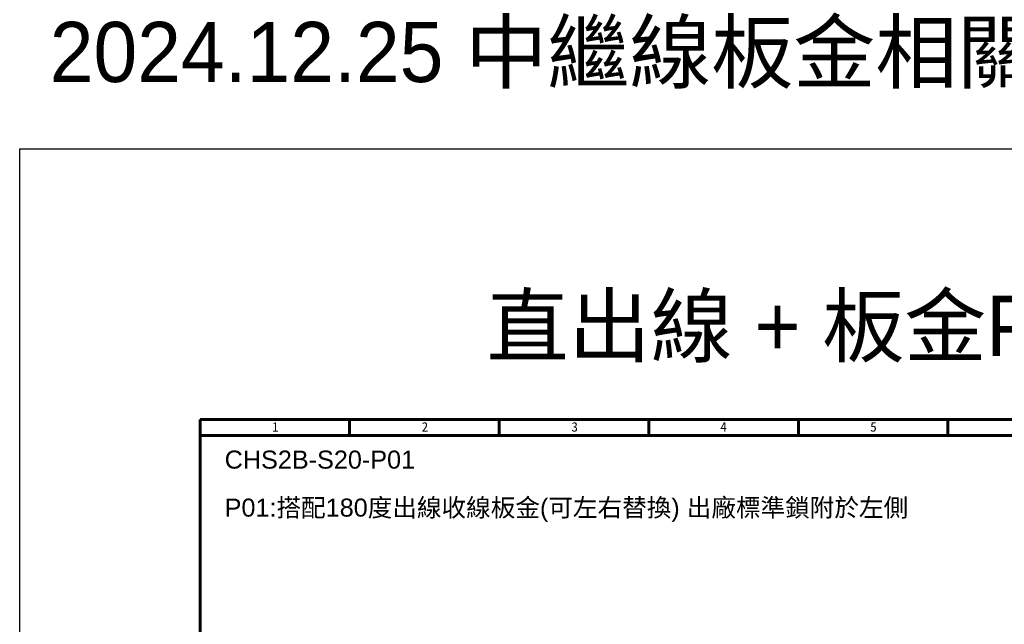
# Model space of a CAD drawing. Header units: inches. Extents: x 0 to 5655, y -2263 to 1330.
# Tile 220 of 231: x 4653 to 4981, y 355 to 556. Entities that reach past the tile are written whole.
import ezdxf

# ---------------------------------------------------------------- set-up
doc = ezdxf.new("R2010")
doc.units = ezdxf.units.IN
doc.header["$MEASUREMENT"] = 0
doc.layers.add('AM_0', color=7, linetype='Continuous', lineweight=30)
doc.layers.add('BORDER', color=7, linetype='Continuous')
doc.styles.get("Standard").update_dxf_attribs({"font": 'arial.ttf'})
doc.styles.add('標題欄', font='txt')

# ---------------------------------------------------------------- blocks, each defined once
blk = doc.blocks.new('A4-英文圖框-橫式')
at = {"layer": 'BORDER', "color": 123, "linetype": 'Continuous', "lineweight": 60, "ltscale": 25.4}
for p, q in [((2201.45, 183.5), (2201.45, 188.79)), ((2251.2, 183.5), (2251.2, 188.79)), ((2300.95, 183.5), (2300.95, 188.79)), ((2350.7, 183.5), (2350.7, 188.79)), ((2400.45, 183.5), (2400.45, 188.79)), ((2151.7, 183.5), (2549.79, 183.5))]:
    blk.add_line(p, q, dxfattribs=at)
blk.add_lwpolyline([(2151.7, 188.79), (2555.09, 188.79), (2555.09, -95.06), (2151.7, -95.06)], close=True, dxfattribs=at)
at = {"color": 60, "style": '標題欄'}
for s, p in [('1', (2175.64, 184.72)), ('2', (2225.41, 184.72)), ('3', (2275.22, 184.72)), ('4', (2324.76, 184.72)), ('5', (2374.61, 184.72))]:
    blk.add_text(s, height=3.18, dxfattribs=at).set_placement(p)

msp = doc.modelspace()

# ---------------------------------------------------------------- linework, layer by layer
at = {"color": 2}
msp.add_lwpolyline([(4653.092, 513.153), (5654.873, 513.153), (5654.873, -1252.268), (4653.092, -1252.268)], close=True, dxfattribs=at)

# ---------------------------------------------------------------- block references
msp.add_blockref('A4-英文圖框-橫式', (2561.395, 234.359))

# ---------------------------------------------------------------- texts
at = {"color": 2, "insert": (4663.092, 533.153), "char_height": 20, "attachment_point": 7}
msp.add_mtext_dynamic_manual_height_columns('{\\fPMingLiU|b0|i0|c136|p18;2024.12.25 中繼線板金相關外型圖}', width=644.11922, gutter_width=12.5, heights=[0], dxfattribs=at)
at = {"color": 7, "insert": (4914.787, 453.153), "char_height": 20, "attachment_point": 5}
msp.add_mtext_dynamic_manual_height_columns('{\\fPMingLiU|b0|i0|c136|p18;直出線 + 板金P01}', width=252.6866, gutter_width=12.5, heights=[0], dxfattribs=at)
at = {"layer": 'AM_0'}
for s, p in [('CHS2B-S20-P01', (4721.265, 406.788)), ('P01:搭配180度出線收線板金(可左右替換) 出廠標準鎖附於左側', (4721.265, 390.822))]:
    msp.add_text(s, height=6, dxfattribs=at).set_placement(p)

doc.saveas('drawing.dxf')
